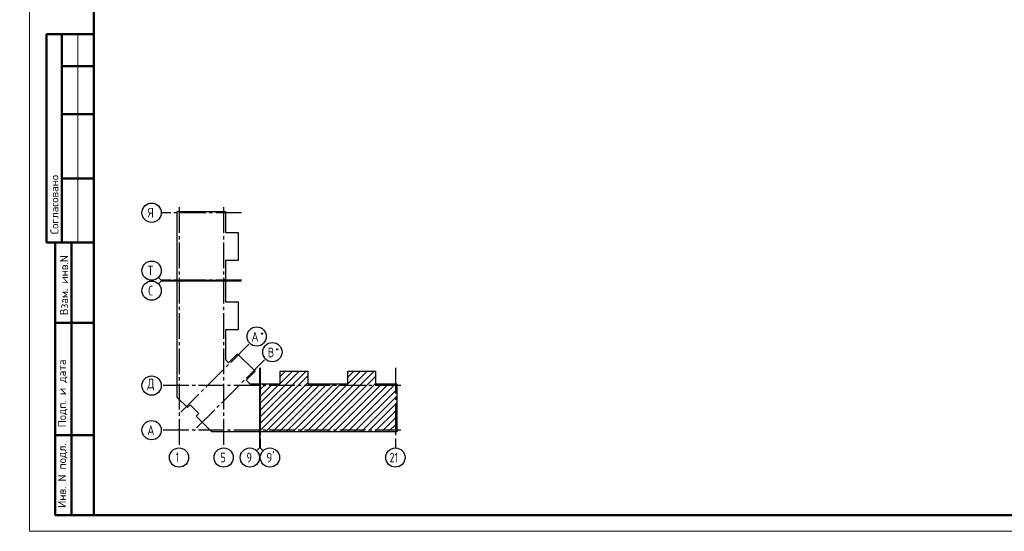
# Model space of a CAD drawing. Header units: millimetres. Extents: x 40580 to 1930067, y -240640 to 81020.
# Tile 51 of 246: x 332988 to 363649, y -240052 to -224102. Entities that reach past the tile are written whole.
import ezdxf

# ---------------------------------------------------------------- set-up
doc = ezdxf.new("R2010")
doc.units = ezdxf.units.MM
doc.linetypes.add('______5', pattern=[1100, 800, -100, 100, -100])
doc.linetypes.add('CENTER', pattern=[2, 1.25, -0.25, 0.25, -0.25])
doc.layers.add('Standard', color=7, linetype='Continuous', lineweight=25)
doc.layers.add('ОСИ', color=7, linetype='CENTER', lineweight=15)
doc.styles.add('GOST 2.304', font='isocpeur.ttf', dxfattribs={"width": 0.8})
doc.styles.add('ISOCPEUR', font='isocpeur.ttf')

msp = doc.modelspace()

# ---------------------------------------------------------------- linework, layer by layer
at = {"layer": 'Standard', "color": 7, "linetype": 'Continuous', "lineweight": 50, "transparency": 33554687}
for p, q in [((335296.1, -224552.3), (333822.9, -224552.3)), ((333822.9, -224552.3), (333822.9, -231052.3)), ((333822.9, -224552.3), (333822.9, -231052.3)), ((334296.1, -224552.3), (334296.1, -231052.3)), ((335296.1, -225552.3), (334296.1, -225552.3)), ((335296.1, -227052.3), (334296.1, -227052.3)), ((335296.1, -229052.3), (334296.1, -229052.3)), ((333822.9, -231052.3), (335296.1, -231052.3)), ((334096.1, -239552.3), (334096.1, -231052.3)), ((334096.1, -239552.3), (334096.1, -231052.3)), ((334596.1, -239552.3), (334596.1, -231052.3)), ((334096.1, -233552.3), (335296.1, -233552.3)), ((334096.1, -237052.3), (335296.1, -237052.3)), ((335296.1, -239552.3), (334096.1, -239552.3))]:
    msp.add_line(p, q, dxfattribs=at)
at = {"layer": 'Standard', "color": 7, "linetype": 'Continuous', "lineweight": 13, "transparency": 33554687}
for p, q in [((334796.1, -224552.3), (334796.1, -231052.3)), ((337396.1, -232225.3), (337308.2, -232137.4)), ((337396.1, -232250.3), (337308.2, -232338.2)), ((337396.1, -232225.3), (337896.1, -232225.3)), ((337396.1, -232250.3), (337896.1, -232250.3)), ((340454.1, -237452.3), (340454.1, -236952.3)), ((340479.1, -237452.3), (340479.1, -236952.3)), ((340454.1, -237452.3), (340366.2, -237540.2)), ((340479.1, -237452.3), (340567, -237540.2))]:
    msp.add_line(p, q, dxfattribs=at)
at = {"layer": 'Standard', "color": 7, "linetype": 'Continuous', "lineweight": -3, "transparency": 33554687}
for p, q in [((340469.1, -236494), (341903.8, -235059.3)), ((340469.1, -236281.9), (341691.7, -235059.3)), ((341097.1, -235441.7), (341479.5, -235059.3)), ((341097.1, -235229.6), (341267.4, -235059.3)), ((341707.8, -236952.3), (343600.9, -235059.3)), ((341920, -236952.3), (343813, -235059.3)), ((342132.1, -236952.3), (344025.1, -235059.3)), ((343201.1, -235246.9), (343388.7, -235059.3)), ((340469.1, -236706.1), (341965.1, -235210.1)), ((340469.1, -236918.3), (341965.1, -235422.3)), ((340469.1, -235645.5), (340658.3, -235456.3)), ((340469.1, -236069.7), (341082.5, -235456.3)), ((340469.1, -235857.6), (340870.4, -235456.3)), ((340647.2, -236952.3), (342143.2, -235456.3)), ((340859.3, -236952.3), (342355.3, -235456.3)), ((341071.5, -236952.3), (342567.5, -235456.3)), ((341283.6, -236952.3), (342779.6, -235456.3)), ((341495.7, -236952.3), (342991.7, -235456.3)), ((342344.3, -236952.3), (344069.1, -235227.5)), ((342556.4, -236952.3), (344069.1, -235439.6)), ((342768.5, -236952.3), (344264.5, -235456.3)), ((342980.6, -236952.3), (344476.7, -235456.3)), ((343192.8, -236952.3), (344688.8, -235456.3)), ((343404.9, -236952.3), (344730.1, -235627.1)), ((343617, -236952.3), (344730.1, -235839.2)), ((343829.2, -236952.3), (344730.1, -236051.4)), ((344041.3, -236952.3), (344730.1, -236263.5)), ((344253.4, -236952.3), (344730.1, -236475.6)), ((344465.6, -236952.3), (344730.1, -236687.8)), ((344677.7, -236952.3), (344730.1, -236899.9))]:
    msp.add_line(p, q, dxfattribs=at)
at = {"layer": 'Standard', "color": 7, "linetype": 'Continuous', "lineweight": 13, "transparency": 33554687}
msp.add_lwpolyline([(333296.1, -240052.3), (392696.1, -240052.3), (392696.1, -198052.3), (333296.1, -198052.3), (333296.1, -240052.3)], close=True, dxfattribs=at)
at = {"layer": 'Standard', "color": 7, "linetype": 'Continuous', "lineweight": 50, "transparency": 33554687}
msp.add_lwpolyline([(335296.1, -198552.3), (392196.1, -198552.3), (392196.1, -239552.3), (335296.1, -239552.3), (335296.1, -198552.3)], close=True, dxfattribs=at)
at = {"layer": 'Standard', "color": 7, "linetype": 'Continuous', "lineweight": 25, "transparency": 33554687}
for points in [[(337896.1, -232235.3), (337896.1, -230078.3), (339392.1, -230078.3), (339392.1, -230739.3), (339789.1, -230739.3), (339789.1, -231607.3), (339392.1, -231607.3), (339392.1, -232235.3), (339374.1, -232235.3), (339374.1, -232215.3), (339359.1, -232215.3), (339359.1, -232235.3), (337896.1, -232235.3)], [(337896.1, -235695.3), (337896.1, -232240.3), (338034.1, -232240.3), (338034.1, -232260.3), (338049.1, -232260.3), (338049.1, -232240.3), (339392.1, -232240.3), (339392.1, -232903.3), (339789.1, -232903.3), (339789.1, -233771.3), (339392.1, -233771.3), (339392.1, -234697), (339489.9, -234794.8), (339770.8, -234514), (340320.2, -235063.4), (340039.4, -235344.3), (340151.4, -235456.3), (340464.1, -235456.3), (340464.1, -236952.3), (338966, -236952.3), (338478.1, -236464.3), (338562.9, -236379.5), (338295, -236111.5), (338210.1, -236196.4), (337896.1, -235882.3), (337896.1, -235695.3)], [(340469.1, -236952.3), (340469.1, -235489.3), (340489.1, -235489.3), (340489.1, -235474.3), (340469.1, -235474.3), (340469.1, -235456.3), (341097.1, -235456.3), (341097.1, -235059.3), (341965.1, -235059.3), (341965.1, -235456.3), (342583.1, -235456.3), (343201.1, -235456.3), (343201.1, -235059.3), (344069.1, -235059.3), (344069.1, -235456.3), (344730.1, -235456.3), (344730.1, -236952.3), (342583.1, -236952.3), (340469.1, -236952.3)]]:
    msp.add_lwpolyline(points, dxfattribs=at)
at = {"layer": 'ОСИ', "color": 8, "linetype": '______5', "lineweight": -3, "transparency": 33554687}
for p, q in [((337949.1, -229951), (337949.1, -237452.3)), ((339339.1, -229951), (339339.1, -237452.3)), ((339892.1, -230121.3), (337396.1, -230121.3)), ((339892.1, -232225.3), (337396.1, -232225.3)), ((339892.1, -232250.3), (337396.1, -232250.3)), ((338004.3, -236339.9), (340154.1, -234190.1)), ((338494.3, -236829.9), (340644.1, -234680.1)), ((340454.1, -234956.3), (340454.1, -237452.3)), ((340479.1, -234956.3), (340479.1, -237452.3)), ((344687.1, -234956.3), (344687.1, -237452.3)), ((344857.4, -235509.3), (337396.1, -235509.3)), ((344857.4, -235509.3), (337396.1, -235509.3)), ((344857.4, -236899.3), (337396.1, -236899.3))]:
    msp.add_line(p, q, dxfattribs=at)
at = {"layer": 'ОСИ', "color": 7, "linetype": 'Continuous', "lineweight": -3, "transparency": 33554687}
for centre in [(337096.1, -230121.3), (337096.1, -231925.3), (337096.1, -232550.3), (340366.2, -233978), (340856.2, -234468), (337096.1, -235509.3), (337096.1, -235509.3), (337096.1, -236899.3), (337949.1, -237752.3), (339339.1, -237752.3), (340154.1, -237752.3), (340779.1, -237752.3), (344687.1, -237752.3)]:
    msp.add_circle(centre, 300, dxfattribs=at)

# ---------------------------------------------------------------- texts
at = {"layer": 'Standard', "color": 7, "linetype": 'Continuous', "lineweight": 50, "transparency": 33554687, "char_height": 250, "attachment_point": 7, "rotation": 90, "style": 'GOST 2.304'}
for s, insert, width in [('\\A1;{\\fISOCPEUR|i0|b0;\\H250.000000;\\W1.000000;\\C7;Согласовано}\\P', (334196.1, -230790.8), 2071.875), ('\\A1;{\\fISOCPEUR|i0|b0;\\H250.000000;\\W1.000000;\\C7;Взам. инв.N}\\P', (334494, -233316.4), 1909.099), ('\\A1;{\\fISOCPEUR|i0|b0;\\H250.000000;\\W1.000000;\\C7;Подп. и дата}\\P', (334470.4, -236810.1), 2197.059), ('\\A1;{\\fISOCPEUR|i0|b0;\\H250.000000;\\W1.000000;\\C7;Инв. N подл.}\\P', (334470.4, -239318.3), 2021.795)]:
    msp.add_mtext(s, dxfattribs=dict(at, insert=insert, width=width))
at = {"layer": 'Standard', "color": 7, "linetype": 'Continuous', "lineweight": 25, "transparency": 33554687, "attachment_point": 7, "style": 'ISOCPEUR'}
for s, insert, char_height, width in [('Московская\\~область,\\~городской\\~округ\\~Звенигород,\\~район\\~', (322183.5, -236085.5), 270, 8136.215), ('\\W0.75;21', (344507.1, -237902.3), 300, 472.641)]:
    msp.add_mtext(s, dxfattribs=dict(at, insert=insert, char_height=char_height, width=width))
at = {"layer": 'ОСИ', "color": 7, "linetype": 'Continuous', "lineweight": 25, "transparency": 33554687, "attachment_point": 7, "style": 'ISOCPEUR'}
for s, insert, char_height, width in [('\\W0.80;Я', (336976.1, -230271.3), 300, 359.83), ('\\W0.80;Т', (336976.1, -232075.3), 300, 359.83), ('\\W0.78;С', (336991.1, -232700.3), 300, 326.834), ('\\W0.82;А', (340204.7, -234135.5), 300, 392.64), ('\\W0.80;*', (340474.7, -233960.5), 180, 215.891), ('\\W0.80;В', (340709.7, -234625.5), 300, 359.839), ('\\W0.80;*', (340949.7, -234450.5), 180, 215.891), ('\\W0.82;Д', (336961.1, -235659.3), 300, 392.649), ('\\W0.82;А', (336961.1, -237049.3), 300, 392.649), ('\\W0.56;1', (337849.1, -237892.3), 300, 233.324), ('\\W0.78;5', (339234.1, -237902.3), 300, 326.834), ('\\W0.78;9', (340049.1, -237902.3), 300, 326.834), ("\\W0.84;9'", (340667.6, -237902.3), 300, 441.046)]:
    msp.add_mtext(s, dxfattribs=dict(at, insert=insert, char_height=char_height, width=width))

doc.saveas('drawing.dxf')
